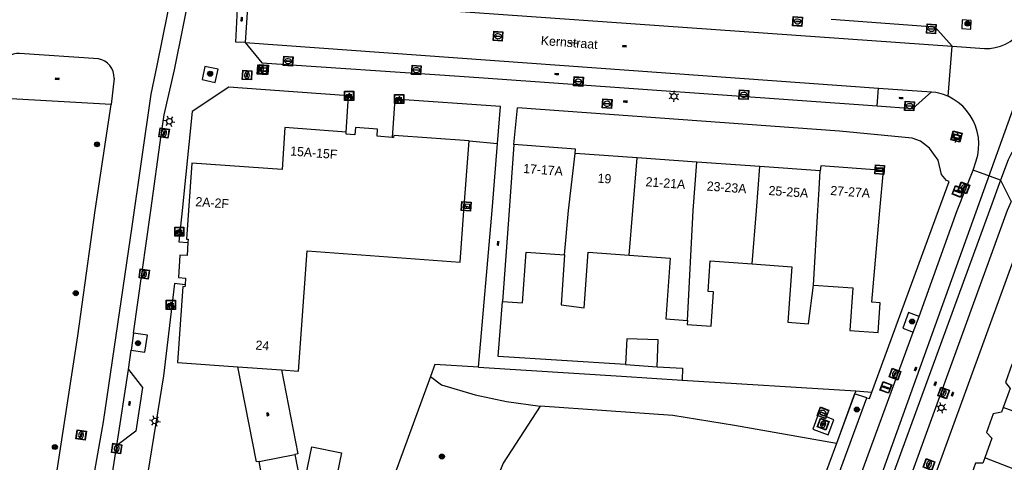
# Model space of a CAD drawing. Header units: metres. Extents: x 93870 to 95789, y 463036 to 464040.
# Tile 177 of 256: x 94787 to 94894, y 463223 to 463271. Entities that reach past the tile are written whole.
import ezdxf
from ezdxf.enums import TextEntityAlignment as Align

# ---------------------------------------------------------------- set-up
doc = ezdxf.new("R2010")
doc.units = ezdxf.units.M
doc.header["$LTSCALE"] = 25.4
for name, color, linetype in [('B_BEBOUWINGSGRENS_0', 1, 'Continuous'), ('B_TUSSENMUUR_0', 7, 'Continuous'), ('G_GRENS_ALGEMEEN_0', 7, 'Continuous'), ('K_DUIKER_LIJN_-1', 6, 'Continuous'), ('Q_BOOM_0', 3, 'Continuous'), ('Q_BRANDKRAAN_0', 5, 'Continuous'), ('Q_DRAINAGEPUT_0', 7, 'Continuous'), ('Q_ELEKTRAKAST_0', 7, 'Continuous'), ('Q_FIETSENREK_0', 6, 'Continuous'), ('Q_INSPECTIE_OF_RIOOLPUT_0', 253, 'Continuous'), ('Q_KOLK_0', 254, 'Continuous'), ('Q_LICHTMAST_0', 2, 'Continuous'), ('Q_STRAATNAAMBORD_0', 7, 'Continuous'), ('Q_VERKEERSBORDPAAL_0', 40, 'Continuous'), ('Q_WATERLEIDINGPUT_0', 5, 'Continuous'), ('S_GBKN_SYMBOOL_GV_GROOT_0', 7, 'Continuous'), ('S_GBKN_SYMBOOL_OV_GROOT_0', 7, 'Continuous'), ('T_CULTUURGRENS_0', 76, 'Continuous'), ('T_HEK_0', 57, 'Continuous'), ('T_MUUR_30CM_0', 10, 'Continuous'), ('T_SCHUTTING_0', 6, 'Continuous'), ('V_WEGGRENS_0', 7, 'Continuous'), ('Z_GBKN_HUISNUMMER_0', 252, 'Continuous'), ('Z_STRAATNAAM_0', 252, 'Continuous')]:
    doc.layers.add(name, color=color, linetype=linetype)

# ---------------------------------------------------------------- blocks, each defined once
blk = doc.blocks.new('Q_STRAATNAAMBORD')
for points in [[(-0.5, 0.5), (0.5, 0.5), (0.5, -0.5), (-0.5, -0.5)], [(-0.37, 0.22), (0.36, 0.22), (0.36, -0.21), (-0.37, -0.21)]]:
    blk.add_lwpolyline(points, close=True)
for points in [[(-0.44, 0.46), (0.44, 0.46, -0.414214), (0.46, 0.44), (0.46, -0.44, -0.414214), (0.44, -0.46), (-0.44, -0.46, -0.414214), (-0.46, -0.44), (-0.46, 0.44), (-0.46, 0.44), (-0.46, 0.45), (-0.46, 0.45), (-0.46, 0.45), (-0.46, 0.45), (-0.46, 0.45), (-0.46, 0.45), (-0.46, 0.46), (-0.46, 0.46), (-0.46, 0.46), (-0.45, 0.46), (-0.45, 0.46), (-0.45, 0.46), (-0.45, 0.46), (-0.45, 0.46), (-0.45, 0.46), (-0.44, 0.46), (-0.44, 0.46)], [(-0.29, 0.16), (0.28, 0.16, -0.414214), (0.3, 0.14), (0.3, -0.13, -0.414214), (0.28, -0.16), (-0.29, -0.16, -0.414214), (-0.31, -0.13), (-0.31, 0.14), (-0.31, 0.14), (-0.31, 0.14), (-0.31, 0.14), (-0.31, 0.15), (-0.31, 0.15), (-0.31, 0.15), (-0.3, 0.15), (-0.3, 0.15), (-0.3, 0.15), (-0.3, 0.16), (-0.3, 0.16), (-0.3, 0.16), (-0.3, 0.16), (-0.29, 0.16), (-0.29, 0.16), (-0.29, 0.16), (-0.29, 0.16), (-0.29, 0.16)]]:
    blk.add_lwpolyline(points, format="xyb")
blk = doc.blocks.new('Q_ELEKTRAKAST')
for points in [[(-0.5, 0.5), (0.5, 0.5), (0.5, -0.5), (-0.5, -0.5)], [(-0.26, 0.26), (0.25, 0.26), (0.25, 0.19), (-0.26, 0.19)], [(-0.26, 0.11), (0.25, 0.11), (0.25, -0.33), (-0.26, -0.33)]]:
    blk.add_lwpolyline(points, close=True)
blk.add_lwpolyline([(-0.44, 0.46), (0.44, 0.46, -0.414214), (0.46, 0.44), (0.46, -0.44, -0.414214), (0.44, -0.46), (-0.44, -0.46, -0.414214), (-0.46, -0.44), (-0.46, 0.44), (-0.46, 0.44), (-0.46, 0.45), (-0.46, 0.45), (-0.46, 0.45), (-0.46, 0.45), (-0.46, 0.45), (-0.46, 0.45), (-0.46, 0.46), (-0.46, 0.46), (-0.46, 0.46), (-0.45, 0.46), (-0.45, 0.46), (-0.45, 0.46), (-0.45, 0.46), (-0.45, 0.46), (-0.45, 0.46), (-0.44, 0.46), (-0.44, 0.46)], format="xyb")
blk.add_lwpolyline([(-0.18, 0, -1), (-0.18, -0.07, -1)], format="xyb", close=True)
blk.add_lwpolyline([(0.04, 0.09), (-0.06, -0.11), (0.04, -0.11), (-0.06, -0.31)])
blk = doc.blocks.new('Q_LICHTMAST')
for points in [[(-0.26, 0.15), (-0.52, 0.3)], [(0, 0.3), (0, 0.6)], [(0.26, 0.15), (0.52, 0.3)], [(-0.26, -0.15), (-0.52, -0.3)], [(0, -0.3), (0, -0.6)], [(0.26, -0.15), (0.52, -0.3)]]:
    blk.add_lwpolyline(points)
blk.add_circle((0, 0), 0.3)
blk = doc.blocks.new('Q_VERKEERSBORDPAAL')
for points in [[(-0.5, 0.5), (0.5, 0.5), (0.5, -0.5), (-0.5, -0.5)], [(-0.08, 0.33), (0.07, 0.33), (0.07, -0.33), (-0.08, -0.33)]]:
    blk.add_lwpolyline(points, close=True)
blk.add_lwpolyline([(-0.44, 0.46), (0.44, 0.46, -0.414214), (0.46, 0.44), (0.46, -0.44, -0.414214), (0.44, -0.46), (-0.44, -0.46, -0.414214), (-0.46, -0.44), (-0.46, 0.44), (-0.46, 0.44), (-0.46, 0.45), (-0.46, 0.45), (-0.46, 0.45), (-0.46, 0.45), (-0.46, 0.45), (-0.46, 0.45), (-0.46, 0.46), (-0.46, 0.46), (-0.46, 0.46), (-0.45, 0.46), (-0.45, 0.46), (-0.45, 0.46), (-0.45, 0.46), (-0.45, 0.46), (-0.45, 0.46), (-0.44, 0.46), (-0.44, 0.46)], format="xyb")
blk = doc.blocks.new('Q_KOLK')
blk.add_lwpolyline([(-0.5, 0.5), (0.5, 0.5), (0.5, -0.5), (-0.5, -0.5)], close=True)
for points in [[(-0.44, 0.46), (0.44, 0.46, -0.414214), (0.46, 0.44), (0.46, -0.44, -0.414214), (0.44, -0.46), (-0.44, -0.46, -0.414214), (-0.46, -0.44), (-0.46, 0.44, -0.414214), (-0.44, 0.46)], [(-0.34, 0.1, 0.380426), (-0.28, -0.18)], [(-0.01, 0.27, 0.240218), (-0.34, 0.1)], [(-0.19, 0.04, 0.853344), (-0.19, -0.03)], [(0.33, 0.11, 0.240191), (-0.01, 0.27)], [(0.18, -0.03, 0.849746), (0.18, 0.04)], [(0.27, -0.18, 0.380426), (0.33, 0.11)], [(-0.28, -0.18, 0.148452), (0.01, -0.26)], [(0.01, -0.26, 0.131742), (0.27, -0.18)]]:
    blk.add_lwpolyline(points, format="xyb")
for points in [[(-0.19, 0.04), (0.18, 0.04)], [(0.18, -0.03), (-0.19, -0.03)]]:
    blk.add_lwpolyline(points)
blk = doc.blocks.new('Q_INSPECTIE_OF_RIOOLPUT')
blk.add_lwpolyline([(-0.5, 0.5), (0.5, 0.5), (0.5, -0.5), (-0.5, -0.5)], close=True)
for points in [[(-0.44, 0.46), (0.44, 0.46, -0.414214), (0.46, 0.44), (0.46, -0.44, -0.414214), (0.44, -0.46), (-0.44, -0.46, -0.414214), (-0.46, -0.44), (-0.46, 0.44), (-0.46, 0.44), (-0.46, 0.45), (-0.46, 0.45), (-0.46, 0.45), (-0.46, 0.45), (-0.46, 0.45), (-0.46, 0.45), (-0.46, 0.46), (-0.46, 0.46), (-0.46, 0.46), (-0.45, 0.46), (-0.45, 0.46), (-0.45, 0.46), (-0.45, 0.46), (-0.45, 0.46), (-0.45, 0.46), (-0.44, 0.46), (-0.44, 0.46)], [(-0.34, 0.1, 0.380426), (-0.28, -0.18)], [(-0.01, 0.27, 0.240218), (-0.34, 0.1)], [(-0.19, 0.04, 0.853344), (-0.19, -0.03)], [(0.33, 0.11, 0.240191), (-0.01, 0.27)], [(0.18, -0.03, 0.849746), (0.18, 0.04)], [(0.27, -0.18, 0.380426), (0.33, 0.11)], [(-0.28, -0.18, 0.148452), (0.01, -0.26)], [(0.01, -0.26, 0.131742), (0.27, -0.18)]]:
    blk.add_lwpolyline(points, format="xyb")
for points in [[(-0.19, 0.04), (0.18, 0.04)], [(0.18, -0.03), (-0.19, -0.03)]]:
    blk.add_lwpolyline(points)
blk = doc.blocks.new('Q_BRANDKRAAN')
blk.add_lwpolyline([(-0.5, 0.5), (0.5, 0.5), (0.5, -0.5), (-0.5, -0.5)], close=True)
for points in [[(-0.44, 0.46), (0.44, 0.46, -0.414214), (0.46, 0.44), (0.46, -0.44, -0.414214), (0.44, -0.46), (-0.44, -0.46, -0.414214), (-0.46, -0.44), (-0.46, 0.44), (-0.46, 0.44), (-0.46, 0.45), (-0.46, 0.45), (-0.46, 0.45), (-0.46, 0.45), (-0.46, 0.45), (-0.46, 0.45), (-0.46, 0.46), (-0.46, 0.46), (-0.46, 0.46), (-0.45, 0.46), (-0.45, 0.46), (-0.45, 0.46), (-0.45, 0.46), (-0.45, 0.46), (-0.45, 0.46), (-0.44, 0.46), (-0.44, 0.46)], [(-0.34, 0.1, 0.380426), (-0.28, -0.18)], [(-0.01, 0.27, 0.240218), (-0.34, 0.1)], [(-0.19, 0.04, 0.853344), (-0.19, -0.03)], [(0.33, 0.11, 0.240191), (-0.01, 0.27)], [(0.18, -0.03, 0.849746), (0.18, 0.04)], [(0.27, -0.18, 0.380426), (0.33, 0.11)], [(-0.28, -0.18, 0.148452), (0.01, -0.26)], [(0.01, -0.26, 0.131742), (0.27, -0.18)]]:
    blk.add_lwpolyline(points, format="xyb")
for points in [[(-0.19, 0.04), (0.18, 0.04)], [(0.18, -0.03), (-0.19, -0.03)]]:
    blk.add_lwpolyline(points)
blk = doc.blocks.new('Q_DRAINAGEPUT')
blk.add_lwpolyline([(-0.5, 0.5), (0.5, 0.5), (0.5, -0.5), (-0.5, -0.5)], close=True)
for points in [[(-0.44, 0.46), (0.44, 0.46, -0.414214), (0.46, 0.44), (0.46, -0.44, -0.414214), (0.44, -0.46), (-0.44, -0.46, -0.414214), (-0.46, -0.44), (-0.46, 0.44), (-0.46, 0.44), (-0.46, 0.45), (-0.46, 0.45), (-0.46, 0.45), (-0.46, 0.45), (-0.46, 0.45), (-0.46, 0.45), (-0.46, 0.46), (-0.46, 0.46), (-0.46, 0.46), (-0.45, 0.46), (-0.45, 0.46), (-0.45, 0.46), (-0.45, 0.46), (-0.45, 0.46), (-0.45, 0.46), (-0.44, 0.46), (-0.44, 0.46)], [(-0.34, 0.1, 0.380426), (-0.28, -0.18)], [(-0.01, 0.27, 0.240218), (-0.34, 0.1)], [(-0.19, 0.04, 0.853344), (-0.19, -0.03)], [(0.33, 0.11, 0.240191), (-0.01, 0.27)], [(0.18, -0.03, 0.849746), (0.18, 0.04)], [(0.27, -0.18, 0.380426), (0.33, 0.11)], [(-0.28, -0.18, 0.148452), (0.01, -0.26)], [(0.01, -0.26, 0.131742), (0.27, -0.18)]]:
    blk.add_lwpolyline(points, format="xyb")
for points in [[(-0.19, 0.04), (0.18, 0.04)], [(0.18, -0.03), (-0.19, -0.03)]]:
    blk.add_lwpolyline(points)
blk = doc.blocks.new('Q_WATERLEIDINGPUT')
blk.add_lwpolyline([(-0.5, 0.5), (0.5, 0.5), (0.5, -0.5), (-0.5, -0.5)], close=True)
for points in [[(-0.44, 0.46), (0.44, 0.46, -0.414214), (0.46, 0.44), (0.46, -0.44, -0.414214), (0.44, -0.46), (-0.44, -0.46, -0.414214), (-0.46, -0.44), (-0.46, 0.44), (-0.46, 0.44), (-0.46, 0.45), (-0.46, 0.45), (-0.46, 0.45), (-0.46, 0.45), (-0.46, 0.45), (-0.46, 0.45), (-0.46, 0.46), (-0.46, 0.46), (-0.46, 0.46), (-0.45, 0.46), (-0.45, 0.46), (-0.45, 0.46), (-0.45, 0.46), (-0.45, 0.46), (-0.45, 0.46), (-0.44, 0.46), (-0.44, 0.46)], [(-0.34, 0.1, 0.380426), (-0.28, -0.18)], [(-0.01, 0.27, 0.240218), (-0.34, 0.1)], [(-0.19, 0.04, 0.853344), (-0.19, -0.03)], [(0.33, 0.11, 0.240191), (-0.01, 0.27)], [(0.18, -0.03, 0.849746), (0.18, 0.04)], [(0.27, -0.18, 0.380426), (0.33, 0.11)], [(-0.28, -0.18, 0.148452), (0.01, -0.26)], [(0.01, -0.26, 0.131742), (0.27, -0.18)]]:
    blk.add_lwpolyline(points, format="xyb")
for points in [[(-0.19, 0.04), (0.18, 0.04)], [(0.18, -0.03), (-0.19, -0.03)]]:
    blk.add_lwpolyline(points)
blk = doc.blocks.new('Q_FIETSENREK')
for points in [[(-0.5, 0.5), (0.5, 0.5), (0.5, -0.5), (-0.5, -0.5)], [(-0.06, 0.15), (0.18, 0.05), (0.04, -0.09)]]:
    blk.add_lwpolyline(points, close=True)
for points in [[(-0.44, 0.46), (0.44, 0.46, -0.414214), (0.46, 0.44), (0.46, -0.44, -0.414214), (0.44, -0.46), (-0.44, -0.46, -0.414214), (-0.46, -0.44), (-0.46, 0.44), (-0.46, 0.44), (-0.46, 0.45), (-0.46, 0.45), (-0.46, 0.45), (-0.46, 0.45), (-0.46, 0.45), (-0.46, 0.45), (-0.46, 0.46), (-0.46, 0.46), (-0.46, 0.46), (-0.45, 0.46), (-0.45, 0.46), (-0.45, 0.46), (-0.45, 0.46), (-0.45, 0.46), (-0.45, 0.46), (-0.44, 0.46), (-0.44, 0.46)], [(-0.18, 0.11, 0.847256), (-0.32, -0.14)], [(-0.19, 0.08, 0.842492), (-0.3, -0.12)], [(-0.17, 0.06, 0.053288), (-0.19, 0.08)], [(-0.19, -0.13, 0.502492), (-0.15, 0.04)], [(-0.15, 0.09, 0.06236), (-0.18, 0.11)], [(-0.16, -0.16, 0.494489), (-0.12, 0.07)], [(-0.32, -0.14, 0.089606), (-0.42, -0.35)], [(-0.3, -0.16, 0.110942), (-0.37, -0.35)], [(-0.29, -0.1, 0.006942), (-0.3, -0.12)], [(-0.3, -0.16, 0.02458), (-0.28, -0.17)], [(-0.21, -0.1, 0.381614), (-0.29, -0.1)], [(-0.22, -0.14, 0.533998), (-0.28, -0.14)], [(-0.28, -0.14, 0.009682), (-0.27, -0.14)], [(-0.28, -0.17, 0.148109), (-0.2, -0.17)], [(-0.27, -0.14, 0.120201), (-0.22, -0.14)], [(-0.22, -0.14, 0.003554), (-0.22, -0.14)], [(-0.19, -0.13, 0.017985), (-0.21, -0.1)], [(-0.12, -0.35, 0.075837), (-0.2, -0.17)], [(-0.08, -0.35, 0.094234), (-0.16, -0.16)], [(0.1, -0.16, 0.385208), (0.19, -0.33)], [(0.21, -0.05, 0.224648), (0.11, -0.13)], [(0.13, -0.17, 0.376993), (0.2, -0.3)], [(0.21, -0.09, 0.20829), (0.14, -0.14)], [(0.19, -0.33, 1), (0.29, -0.06)], [(0.2, -0.3, 1), (0.28, -0.09)], [(0.29, -0.06, 0.086253), (0.24, -0.05)], [(0.28, -0.09, 0.079305), (0.24, -0.08)]]:
    blk.add_lwpolyline(points, format="xyb")
for points in [[(-0.17, 0.06), (-0.26, -0.04), (-0.24, -0.06), (-0.15, 0.04)], [(0.08, 0.22), (0, 0.25), (-0.15, 0.09)], [(-0.12, 0.07), (-0.09, 0.11), (0.02, -0.13), (0.1, -0.16)], [(0.24, -0.05), (0.23, 0.05), (0.26, 0.09), (0.3, 0.08), (0.31, 0.11), (0.19, 0.15), (0.18, 0.12), (0.23, 0.1), (0.21, 0.08), (-0.04, 0.17), (0, 0.22), (0.07, 0.19), (0.08, 0.22)], [(0.21, -0.05), (0.2, 0.03), (0.06, -0.11)], [(-0.42, -0.35), (-0.37, -0.35)], [(-0.12, -0.35), (-0.08, -0.35)], [(0.06, -0.11), (0.11, -0.13)], [(0.13, -0.17), (0.25, -0.22), (0.24, -0.08)], [(0.14, -0.14), (0.22, -0.17), (0.21, -0.09)]]:
    blk.add_lwpolyline(points)
blk = doc.blocks.new('Q_BOOM')
for radius in [0.27, 0.18, 0.09]:
    blk.add_circle((0, 0), radius)
blk = doc.blocks.new('S_GBKN_SYMBOOL_OV_GROOT')
for points in [[(-0.21875, 0.0625), (0.21875, 0.0625)], [(-0.21875, 0), (0.21875, 0)], [(-0.1875, 0.0625), (-0.1875, 0)], [(-0.125, 0.09375), (-0.125, 0.0625)], [(-0.125, 0), (-0.125, -0.0625)], [(-0.0625, 0.0625), (-0.0625, 0)], [(0, 0.09375), (0, 0.0625)], [(0, 0), (0, -0.0625)], [(0.0625, 0.0625), (0.0625, 0)], [(0.125, 0.09375), (0.125, 0.0625)], [(0.125, 0), (0.125, -0.0625)], [(0.1875, 0.0625), (0.1875, 0)], [(-0.21875, -0.0625), (0.21875, -0.0625)], [(-0.1875, -0.0625), (-0.1875, -0.09375)], [(-0.0625, -0.0625), (-0.0625, -0.09375)], [(0.0625, -0.0625), (0.0625, -0.09375)], [(0.1875, -0.0625), (0.1875, -0.09375)]]:
    blk.add_lwpolyline(points)
blk = doc.blocks.new('S_GBKN_SYMBOOL_GV_GROOT')
for points in [[(-0.1875, 0.03125), (-0.09375, 0.09375)], [(-0.1875, -0.0625), (0.0625, 0.09375)], [(-0.1875, 0.09375), (0.125, -0.09375)], [(-0.1875, 0), (-0.03125, -0.09375)], [(-0.125, -0.09375), (0.1875, 0.09375)], [(-0.0625, 0.09375), (0.1875, -0.0625)], [(0.03125, -0.09375), (0.1875, 0)], [(0.09375, 0.09375), (0.1875, 0.03125)]]:
    blk.add_lwpolyline(points)

msp = doc.modelspace()

# ---------------------------------------------------------------- linework, layer by layer
at = {"layer": 'B_BEBOUWINGSGRENS_0'}
for p, q in [((94854.07, 463255.72), (94847.33, 463256.2)), ((94860.54, 463255.25), (94854.07, 463255.72)), ((94867.36, 463254.76), (94860.54, 463255.25)), ((94873.93, 463254.29), (94867.36, 463254.76)), ((94852.92, 463236.07), (94852.79, 463233.28)), ((94810.71, 463233.03), (94815.45, 463232.69)), ((94852.79, 463233.28), (94856.22, 463233.03))]:
    msp.add_line(p, q, dxfattribs=at)
for points in [[(94822.48, 463258.5), (94815.81, 463259.02), (94815.5, 463254.44), (94805.72, 463255.15), (94805.35, 463250), (94805.13, 463246.9), (94805.31, 463246.89), (94805.29, 463246.53)], [(94827.45, 463257.94), (94825.84, 463258.06), (94825.85, 463258.84), (94823.48, 463259.01), (94823.42, 463258.21), (94822.46, 463258.28), (94822.48, 463258.5)], [(94835.81, 463257.56), (94827.63, 463258.13), (94827.6, 463257.93), (94827.45, 463257.94)], [(94815.45, 463232.69), (94817.28, 463232.55), (94818.22, 463245.6), (94834.83, 463244.39), (94835.24, 463250), (94835.81, 463257.56)], [(94840.67, 463257.15), (94840.15, 463250), (94839.44, 463240.1)], [(94847.33, 463256.2), (94847.37, 463256.67), (94840.67, 463257.15)], [(94880.41, 463250), (94880.79, 463254.35), (94873.98, 463254.84), (94873.93, 463254.29)], [(94873.19, 463241.89), (94877.48, 463241.58), (94877.14, 463236.96), (94880.22, 463236.73), (94880.45, 463239.98), (94879.54, 463240.04), (94880.41, 463250)], [(94805.29, 463246.53), (94805.19, 463245.1), (94804.41, 463245.16), (94804.25, 463242.72), (94805.03, 463242.66), (94804.97, 463241.92)], [(94839.44, 463240.1), (94841.62, 463239.95), (94842.02, 463245.47), (94846.18, 463245.17)], [(94846.18, 463245.17), (94845.79, 463239.75), (94848.32, 463239.44), (94848.75, 463245.47), (94853.19, 463245.15)], [(94853.19, 463245.15), (94857.65, 463244.83), (94857.17, 463238.23), (94859.53, 463238.06)], [(94859.53, 463238.06), (94859.5, 463237.6), (94862.08, 463237.42), (94862.35, 463241.15), (94861.76, 463241.2), (94862, 463244.52), (94866.56, 463244.19)], [(94866.56, 463244.19), (94870.85, 463243.88), (94870.42, 463237.85), (94872.67, 463237.69), (94873.19, 463241.89)], [(94804.97, 463241.92), (94804.96, 463241.71), (94804.74, 463241.73), (94804.15, 463233.5), (94810.71, 463233.03)], [(94856.22, 463233.03), (94856.35, 463235.94), (94852.92, 463236.07)], [(94895.76, 463233.93), (94895.58, 463233.44), (94894.75, 463233.26), (94894.04, 463231.32), (94894.56, 463230.65), (94893.81, 463228.6)], [(94893.81, 463228.6), (94893.62, 463228.1), (94892.72, 463227.92), (94891.97, 463225.87), (94892.58, 463225.25), (94891.8, 463223.12)], [(94891.8, 463223.12), (94891.6, 463222.56), (94890.8, 463222.54), (94890.06, 463220.54), (94890.62, 463219.89), (94889.77, 463217.58)]]:
    msp.add_lwpolyline(points, dxfattribs=at)
at = {"layer": 'B_TUSSENMUUR_0'}
for p, q in [((94846.59, 463250), (94847.33, 463256.2)), ((94853.59, 463250), (94854.07, 463255.72)), ((94846.18, 463245.17), (94846.59, 463250)), ((94853.19, 463245.15), (94853.59, 463250)), ((94903.86, 463224.88), (94893.81, 463228.6)), ((94901.8, 463219.24), (94891.8, 463223.12))]:
    msp.add_line(p, q, dxfattribs=at)
for points in [[(94859.53, 463238.06), (94860.14, 463250), (94860.54, 463255.25)], [(94866.56, 463244.19), (94867, 463250), (94867.36, 463254.76)], [(94873.19, 463241.89), (94873.68, 463250), (94873.82, 463252.33), (94873.93, 463254.29)]]:
    msp.add_lwpolyline(points, dxfattribs=at)
at = {"layer": 'G_GRENS_ALGEMEEN_0'}
msp.add_line((94813, 463222.73), (94816.9, 463223.49), dxfattribs=at)
for points in [[(94813, 463222.73), (94812.73, 463222.68), (94810.71, 463233.03)], [(94815.45, 463232.69), (94817.23, 463223.57), (94816.9, 463223.49)], [(94816.9, 463223.49), (94817.52, 463220.35), (94817.91, 463220.31), (94818.75, 463224.33), (94821.95, 463223.68), (94806.48, 463148.55)], [(94810.44, 463186.96), (94810.45, 463185.85), (94810.84, 463185.83), (94816.15, 463211.7), (94814.36, 463220.94), (94813.38, 463220.75), (94813, 463222.73)]]:
    msp.add_lwpolyline(points, dxfattribs=at)
at = {"layer": 'K_DUIKER_LIJN_-1'}
msp.add_lwpolyline([(94968.25, 463299.44), (94967.17, 463299.67), (94949.27, 463251.03), (94910.84, 463259.48), (94895.45, 463262.7), (94853.02, 463144.6), (94777.89, 463039.53)], dxfattribs=at)
at = {"layer": 'T_CULTUURGRENS_0'}
for p, q in [((94869.74, 463204.48), (94878.98, 463229.65)), ((94877.67, 463230.07), (94875.69, 463224.69)), ((94878.98, 463229.65), (94877.67, 463230.07))]:
    msp.add_line(p, q, dxfattribs=at)
for points in [[(94831.62, 463231.95), (94832.82, 463231.06), (94836.48, 463229.99), (94839.88, 463229.26), (94843.52, 463228.75)], [(94843.52, 463228.75), (94839.51, 463222.54), (94837.79, 463218.36), (94837.59, 463215.43), (94839.08, 463210.92), (94844.4, 463204.89), (94850.29, 463198.62), (94851.61, 463196.43), (94852.92, 463193.26), (94853.72, 463188.78), (94853.64, 463184.89), (94852.79, 463180.97)], [(94875.69, 463224.69), (94864.64, 463226.64), (94857.93, 463227.72), (94843.52, 463228.75)]]:
    msp.add_lwpolyline(points, dxfattribs=at)
at = {"layer": 'T_HEK_0'}
for p, q in [((94835.81, 463257.56), (94838.91, 463257.28)), ((94831.62, 463231.95), (94817.65, 463193.94)), ((94858.93, 463231.58), (94877.78, 463230.39)), ((94877.78, 463230.39), (94875.69, 463224.69)), ((94877.78, 463230.39), (94879.54, 463230.27)), ((94875.69, 463224.69), (94873.77, 463219.47))]:
    msp.add_line(p, q, dxfattribs=at)
for points in [[(94836.83, 463232.98), (94832.1, 463233.26), (94831.62, 463231.95)], [(94836.83, 463232.98), (94852.35, 463232), (94858.93, 463231.58)]]:
    msp.add_lwpolyline(points, dxfattribs=at)
at = {"layer": 'T_MUUR_30CM_0'}
msp.add_line((94840.67, 463257.15), (94841.05, 463261.15), dxfattribs=at)
at = {"layer": 'T_SCHUTTING_0'}
msp.add_line((94856.22, 463233.03), (94858.98, 463232.88), dxfattribs=at)
msp.add_lwpolyline([(94852.79, 463233.28), (94838.96, 463234.12), (94839.44, 463240.1)], dxfattribs=at)
at = {"layer": 'V_WEGGRENS_0'}
for p, q in [((94811.82, 463273.26), (94811.51, 463268.23)), ((94811.82, 463273.26), (94888.26, 463267.84)), ((94811.51, 463268.23), (94880.25, 463263.3)), ((94887.82, 463262.41), (94888.26, 463267.84)), ((94797.26, 463264.36), (94796.94, 463261.5)), ((94880.12, 463261.37), (94880.25, 463263.3)), ((94880.25, 463263.3), (94886.03, 463262.88)), ((94796.94, 463261.5), (94784.76, 463262.19)), ((94795.23, 463250), (94796.94, 463261.5)), ((94838.91, 463257.28), (94839.22, 463261.28)), ((94890.52, 463254.38), (94890.87, 463255.39)), ((94893.52, 463253.28), (94890.52, 463254.38)), ((94893.52, 463253.28), (94892.32, 463250)), ((94892.32, 463250), (94878.2, 463211.37)), ((94895.68, 463246.75), (94881.59, 463208.1)), ((94884.03, 463236.77), (94884.66, 463238.49)), ((94875.09, 463212.51), (94884.03, 463236.77)), ((94799.38, 463236.67), (94799.12, 463234.83)), ((94798.82, 463232.74), (94799.12, 463234.83)), ((94797.57, 463224.47), (94798.82, 463232.74)), ((94858.98, 463232.88), (94858.93, 463231.58)), ((94797.04, 463221.25), (94797.57, 463224.47))]:
    msp.add_line(p, q, dxfattribs=at)
for points in [[(94809.37, 463347.58), (94808.03, 463323.2), (94806.01, 463289.56), (94805.57, 463285.37), (94804.77, 463279.9), (94801.9, 463265.75), (94801.26, 463262.64), (94799.21, 463248.24)], [(94799.38, 463236.67), (94801.26, 463250), (94802.36, 463258.17), (94802.71, 463260.37), (94803.81, 463265.28), (94806.69, 463279.51), (94807.1, 463282.5), (94807.56, 463286.48), (94807.64, 463287.84), (94808.11, 463294.11)], [(94811.51, 463268.23), (94810.47, 463268.28), (94810.73, 463273.37), (94811.82, 463273.26)], [(94888.26, 463267.84), (94891.75, 463267.59), (94892.34, 463267.61), (94892.92, 463267.69), (94893.49, 463267.84), (94894.04, 463268.07), (94894.56, 463268.35), (94895.04, 463268.7), (94895.47, 463269.1), (94895.85, 463269.55), (94896.17, 463270.04), (94896.43, 463270.57), (94896.63, 463271.13), (94896.75, 463271.71)], [(94875.13, 463270.77), (94886.36, 463269.96), (94888.26, 463267.84)], [(94890.28, 463269.7), (94890.33, 463270.65), (94889.33, 463270.7), (94889.29, 463269.75), (94890.28, 463269.7)], [(94811.51, 463268.23), (94813.31, 463266.04), (94834.75, 463264.57), (94837.38, 463264.39), (94880.12, 463261.37)], [(94797.26, 463264.36), (94797.24, 463264.73), (94797.16, 463265.09), (94797.01, 463265.42), (94796.81, 463265.73), (94796.56, 463265.99), (94796.26, 463266.21), (94795.93, 463266.37), (94795.58, 463266.47), (94787.01, 463267.06), (94786.66, 463267.06), (94786.32, 463266.98), (94785.99, 463266.85), (94785.7, 463266.66), (94785.45, 463266.42), (94785.24, 463266.13), (94785.09, 463265.82)], [(94808.57, 463265.36), (94807.11, 463265.64), (94806.84, 463264.22)], [(94806.84, 463264.22), (94808.25, 463263.91), (94808.57, 463265.36)], [(94811.19, 463263.27), (94809.72, 463263.38), (94805.75, 463260.74), (94804.65, 463250)], [(94822.48, 463258.5), (94822.73, 463262.46), (94811.19, 463263.27)], [(94880.12, 463261.37), (94883.97, 463261.09), (94886.03, 463262.88)], [(94886.03, 463262.88), (94886.48, 463262.84), (94886.76, 463262.78), (94887.03, 463262.7), (94887.29, 463262.62), (94887.56, 463262.52), (94887.82, 463262.41)], [(94890.87, 463255.39), (94891.04, 463256.02), (94891.13, 463256.65), (94891.15, 463257.3), (94891.1, 463257.94), (94890.98, 463258.57), (94890.79, 463259.18), (94890.54, 463259.77), (94890.22, 463260.33), (94889.83, 463260.85), (94889.4, 463261.32), (94888.91, 463261.74), (94888.38, 463262.1), (94887.82, 463262.41)], [(94839.22, 463261.28), (94827.76, 463262.1), (94827.45, 463257.94)], [(94885.78, 463256.76), (94884.82, 463257.53), (94883.91, 463257.84), (94876.01, 463258.6), (94841.05, 463261.15)], [(94902.02, 463259.41), (94901.31, 463259.55), (94900.59, 463259.61), (94899.87, 463259.58), (94899.15, 463259.48), (94898.45, 463259.3), (94897.77, 463259.04), (94897.13, 463258.72), (94896.52, 463258.32), (94895.97, 463257.86), (94895.47, 463257.34), (94895.02, 463256.76), (94894.65, 463256.15), (94894.34, 463255.49), (94893.52, 463253.28)], [(94836.83, 463232.98), (94838.33, 463250), (94838.91, 463257.28)], [(94879.54, 463230.27), (94886.78, 463250), (94887.93, 463253.13), (94887.65, 463253.25), (94887.1, 463253.92), (94886.72, 463255.45), (94885.78, 463256.76)], [(94884.66, 463238.49), (94888.81, 463250), (94890.52, 463254.38)], [(94893.52, 463253.28), (94894.67, 463250.98), (94894.24, 463250), (94880.59, 463212.42), (94878.2, 463211.37)], [(94782.15, 463171.09), (94790.28, 463216.62), (94793.32, 463236.39), (94795.23, 463250)], [(94804.65, 463250), (94804.3, 463246.61), (94805.29, 463246.53)], [(94799.21, 463248.24), (94796.09, 463227.05), (94792.98, 463209.45), (94791.88, 463203.29), (94790.39, 463195.07), (94782.49, 463151.26), (94781.6, 463146.37), (94780.2, 463138.55), (94778.75, 463130.72), (94778.69, 463130.36)], [(94804.97, 463241.92), (94803.81, 463242.05), (94802.64, 463232.03), (94799.12, 463210.39)], [(94884.66, 463238.49), (94883.51, 463238.91), (94882.9, 463237.2), (94884.03, 463236.77)], [(94799.12, 463234.83), (94800.6, 463234.6), (94800.88, 463236.44), (94799.38, 463236.67)], [(94798.82, 463232.74), (94800.35, 463230.76), (94799.62, 463226.03), (94797.57, 463224.47)], [(94878.98, 463229.65), (94879.28, 463229.57), (94879.54, 463230.27)], [(94873.74, 463227.93), (94873.12, 463226.26), (94874.79, 463225.62), (94875.41, 463227.27), (94873.74, 463227.93)]]:
    msp.add_lwpolyline(points, dxfattribs=at)
at = {"layer": 'Z_STRAATNAAM_0'}
msp.add_line((94846.68, 463268.25), (94847.68, 463268.18), dxfattribs=at)

# ---------------------------------------------------------------- block references
at = {"layer": 'Q_BOOM_0'}
for p, rotation in [((94889.92, 463270.3), 177.3636181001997), ((94807.69, 463264.85), 169.3072604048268), ((94795.41, 463257.18), 81.52968529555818), ((94793.11, 463241.01), 82.01907589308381), ((94883.9, 463237.94), 69.7596510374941), ((94799.86, 463235.58), 81.94846867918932), ((94877.91, 463228.38), 69.84350604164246), ((94790.84, 463224.31), 81.25187824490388), ((94832.86, 463223.27), 69.82446829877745)]:
    msp.add_blockref('Q_BOOM', p, dxfattribs=dict(at, rotation=rotation))
at = {"layer": 'Q_BRANDKRAAN_0'}
for p, rotation in [((94850.79, 463261.6), 175.8221604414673), ((94885.74, 463222.41), 69.97430217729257)]:
    msp.add_blockref('Q_BRANDKRAAN', p, dxfattribs=dict(at, rotation=rotation))
at = {"layer": 'Q_DRAINAGEPUT_0', "rotation": 158.4904271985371}
msp.add_blockref('Q_DRAINAGEPUT', (94874.23, 463228.01), dxfattribs=at)
at = {"layer": 'Q_ELEKTRAKAST_0', "rotation": 85.72760890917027}
msp.add_blockref('Q_ELEKTRAKAST', (94835.49, 463250.45), dxfattribs=at)
at = {"layer": 'Q_FIETSENREK_0'}
for p in [(94822.78, 463262.45), (94828.21, 463262.11), (94804.35, 463247.7), (94803.43, 463239.75)]:
    msp.add_blockref('Q_FIETSENREK', p, dxfattribs=at)
at = {"layer": 'Q_INSPECTIE_OF_RIOOLPUT_0'}
for p, rotation in [((94838.95, 463268.93), 175.9459172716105), ((94874.25, 463226.78), 69.4026321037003), ((94793.69, 463225.61), 81.25187824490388)]:
    msp.add_blockref('Q_INSPECTIE_OF_RIOOLPUT', p, dxfattribs=dict(at, rotation=rotation))
at = {"layer": 'Q_KOLK_0'}
for p, rotation in [((94871.47, 463270.53), 175.8365778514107), ((94885.99, 463269.73), 175.8342680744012), ((94816.16, 463266.22), 176.0564646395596), ((94830.08, 463265.25), 176.0564646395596), ((94847.68, 463264), 175.9569695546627), ((94865.63, 463262.57), 175.9569695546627), ((94883.63, 463261.34), 175.9629855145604), ((94802.7, 463258.42), 81.05814950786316), ((94889.52, 463252.45), 68.68706845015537), ((94800.54, 463243.09), 81.9661727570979), ((94882.05, 463232.22), 69.75982084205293), ((94887.33, 463230.18), 70.02827898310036), ((94797.55, 463224.13), 80.65906085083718)]:
    msp.add_blockref('Q_KOLK', p, dxfattribs=dict(at, rotation=rotation))
at = {"layer": 'Q_LICHTMAST_0'}
for p, rotation in [((94858.05, 463262.39), 175.9569695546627), ((94803.27, 463259.69), 81.05814950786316), ((94888.74, 463257.97), 164.9888051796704), ((94887.07, 463228.56), 70.02827898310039), ((94801.71, 463227.13), 80.75412710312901)]:
    msp.add_blockref('Q_LICHTMAST', p, dxfattribs=dict(at, rotation=rotation))
at = {"layer": 'Q_STRAATNAAMBORD_0'}
for p, rotation in [((94813.49, 463265.32), 176.0564646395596), ((94888.73, 463258.03), 164.9888051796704), ((94880.38, 463254.43), 175.8844887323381)]:
    msp.add_blockref('Q_STRAATNAAMBORD', p, dxfattribs=dict(at, rotation=rotation))
at = {"layer": 'Q_VERKEERSBORDPAAL_0'}
for p, rotation in [((94813.35, 463265.27), 176.0564646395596), ((94888.89, 463252.06), 68.68706845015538), ((94881.06, 463230.78), 69.75982084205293)]:
    msp.add_blockref('Q_VERKEERSBORDPAAL', p, dxfattribs=dict(at, rotation=rotation))
at = {"layer": 'Q_WATERLEIDINGPUT_0', "rotation": 86.37764146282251}
msp.add_blockref('Q_WATERLEIDINGPUT', (94811.7, 463264.71), dxfattribs=at)
at = {"layer": 'S_GBKN_SYMBOOL_GV_GROOT_0', "rotation": 101.0051705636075}
msp.add_blockref('S_GBKN_SYMBOOL_GV_GROOT', (94813.97, 463227.86), dxfattribs=at)
at = {"layer": 'S_GBKN_SYMBOOL_OV_GROOT_0'}
for p, rotation in [((94811.14, 463270.79), 86.47977040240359), ((94852.68, 463267.83), 175.9459172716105), ((94845.34, 463264.8), 175.9569695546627), ((94791.1, 463264.28), 176.7250916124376), ((94852.79, 463261.81), 175.9569695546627), ((94882.71, 463262.2), 175.8925417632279), ((94838.96, 463246.43), 84.97739295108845), ((94884.3, 463232.79), 69.91893701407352), ((94886.43, 463231.2), 70.02827898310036), ((94888.3, 463230.07), 70.02827898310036), ((94798.96, 463229.05), 81.35746828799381), ((94874.27, 463226.78), 158.4904271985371)]:
    msp.add_blockref('S_GBKN_SYMBOOL_OV_GROOT', p, dxfattribs=dict(at, rotation=rotation))

# ---------------------------------------------------------------- texts
at = {"layer": 'Z_GBKN_HUISNUMMER_0', "linetype": 'Continuous'}
for s, rotation, p in [('15A-15F', 355.5, (94818.95, 463256.27)), ('17-17A', 355.9, (94843.84, 463254.42)), ('19', 355.9, (94850.51, 463253.47)), ('21-21A', 355.9, (94857.13, 463252.99)), ('23-23A', 355.9, (94863.77, 463252.51)), ('25-25A', 355.9, (94870.48, 463252.03)), ('27-27A', 355.9, (94877.19, 463252.04)), ('2A-2F', 355.9, (94807.92, 463250.85)), ('24', 355.9, (94813.37, 463235.34))]:
    msp.add_text(s, height=1, rotation=rotation, dxfattribs=at).set_placement(p, align=Align.MIDDLE)
at = {"layer": 'Z_STRAATNAAM_0', "linetype": 'Continuous'}
msp.add_text('Kernstraat', height=1, rotation=355.9266, dxfattribs=at).set_placement((94846.68, 463268.25), align=Align.MIDDLE)

doc.saveas('drawing.dxf')
